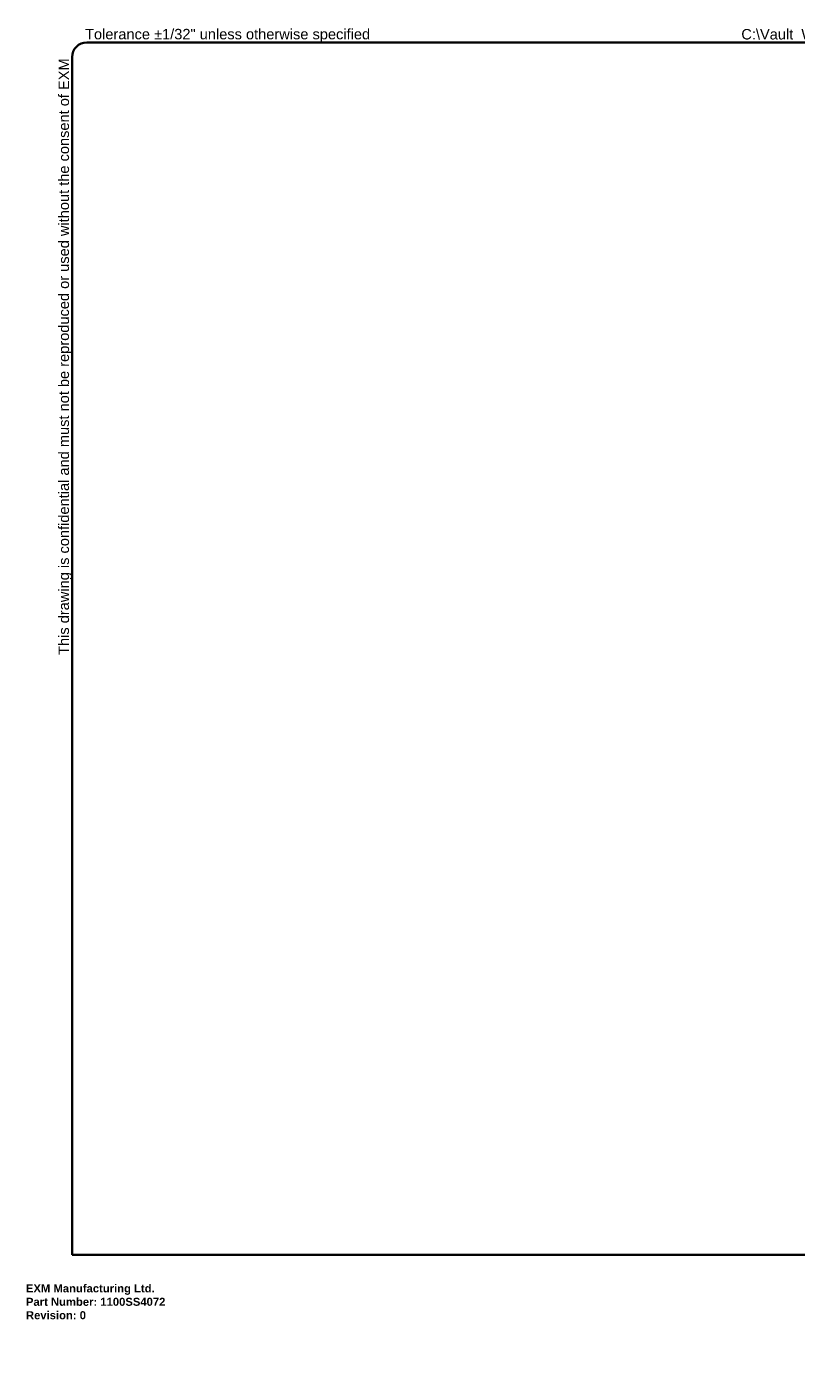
# Model space of a CAD drawing. Header units: inches. Extents: x 0 to 240, y -11 to 156.
# Tile 1 of 9: x 0 to 96, y -11 to 156. Entities that reach past the tile are written whole.
import ezdxf

# ---------------------------------------------------------------- set-up
doc = ezdxf.new("R2010")
doc.units = ezdxf.units.IN
doc.header["$LTSCALE"] = 14.423415
doc.header["$MEASUREMENT"] = 0
doc.layers.get('0').update_dxf_attribs({"lineweight": 25})
doc.layers.add('Sketch Geometry(ANSI)', color=7, linetype='Continuous', lineweight=25)
doc.layers.add('Symbols(ANSI)', color=7, linetype='Continuous', lineweight=25)
doc.styles.add('Current-ANSI', font='arial.ttf')
doc.styles.get("Standard").update_dxf_attribs({"font": 'arialbd.ttf'})

# ---------------------------------------------------------------- blocks, each defined once
blk = doc.blocks.new('Borders 12_EXM - B (Inch)')
at = {"layer": 'Sketch Geometry(ANSI)', "linetype": 'Continuous', "lineweight": 35}
for p, q in [((16.398, 10.692), (0.523, 10.692)), ((0.398, 10.567), (0.398, 0.255)), ((16.523, 0.38), (16.523, 10.567)), ((0.398, 0.255), (16.398, 0.255))]:
    blk.add_line(p, q, dxfattribs=at)
for centre, start, end in [((0.523, 10.567), 90, 180), ((16.398, 10.567), 0, 90), ((16.398, 0.38), 270, 0)]:
    blk.add_arc(centre, 0.125, start, end, dxfattribs=at)
at = {"layer": 'Symbols(ANSI)', "color": 7, "char_height": 0.09, "attachment_point": 7, "style": 'Current-ANSI'}
for s, insert in [('Tolerance ±1/32" unless otherwise specified', (0.509, 10.692)), ('Tolérance ±1/32" sauf spécification contraire', (13.93, 10.691))]:
    blk.add_mtext(s, dxfattribs=dict(at, insert=insert))
for s, insert, rotation in [('This drawing is confidential and must not be reproduced or used without the consent of EXM', (0.398, 5.419), 90), ('Ce dessin est confidentiel et ne doit pas être reproduit ou utilisé sans le consentement de EXM', (16.522, 10.576), 270)]:
    blk.add_mtext(s, dxfattribs=dict(at, insert=insert, rotation=rotation))
at = {"layer": 'Symbols(ANSI)', "color": 7, "style": 'Current-ANSI'}
blk.add_attdef('FILENAME_AND_PATH_001', (6.16, 10.718), '', height=0.09, dxfattribs=at)

msp = doc.modelspace()

# ---------------------------------------------------------------- block references
at = {"xscale": 14.42341479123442, "yscale": 14.42341479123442, "zscale": 14.42341479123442}
msp.add_blockref('Borders 12_EXM - B (Inch)', (0, 0), dxfattribs=at).add_auto_attribs({'FILENAME_AND_PATH_001': 'C:\\Vault_Workspace\\Inventor_Dwg\\BoxCad\\Result\\1100SS4072\\1100SS4072.idw'})

# ---------------------------------------------------------------- texts
at = {"insert": (0, 0), "char_height": 1, "attachment_point": 1}
msp.add_mtext_dynamic_manual_height_columns('EXM Manufacturing Ltd.\\PPart Number: 1100SS4072\\PRevision: 0', width=6.991, gutter_width=1, heights=[0], dxfattribs=at).dxf.set("width", 100)

doc.saveas('drawing.dxf')
